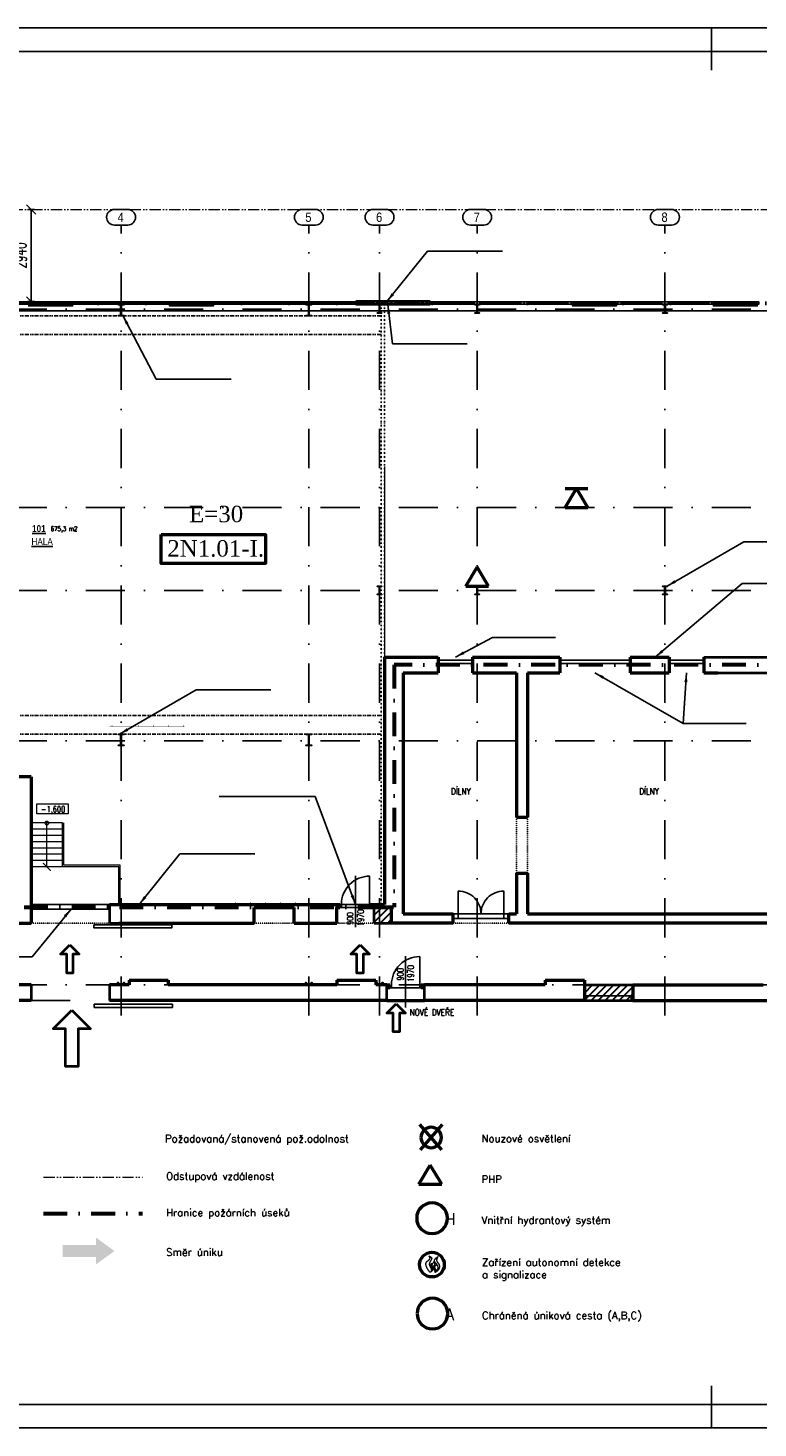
# Model space of a CAD drawing. Header units: millimetres. Extents: x 2886542 to 7567581, y -792623 to 134766.
# Tile 91 of 256: x 3777024 to 3800354, y -219095 to -174346. Entities that reach past the tile are written whole.
import ezdxf

# ---------------------------------------------------------------- set-up
doc = ezdxf.new("R2010")
doc.units = ezdxf.units.MM
for name, pattern in [('ACAD_ISO04W100', [30, 24, -3, 0, -3]), ('ACAD_ISO12W100', [21, 12, -3, 0, -3, 0, -3]), ('DASHDOT', [1, 0.5, -0.25, 0, -0.25]), ('DASHDOTX2', [50.8, 25.4, -12.7, 0, -12.7]), ('DIVIDE', [1.25, 0.5, -0.25, 0, -0.25, 0, -0.25]), ('TEČKOVANÁ', [0.25, 0, -0.25])]:
    doc.linetypes.add(name, pattern=pattern)
for name, color, linetype in [('IN_BP_BOURACI PRACE', 40, 'Continuous'), ('IN_C_CERCHOVANA', 7, 'DIVIDE'), ('IN_C_OSA', 6, 'DASHDOT'), ('IN_LEGENDA_M', 3, 'Continuous'), ('IN_NS_CERCHOVAMA', 20, 'DIVIDE'), ('IN_NS_TENKA', 20, 'Continuous'), ('IN_NS_VYPLNE OTVORU', 16, 'Continuous'), ('IN_TEXT', 7, 'Continuous'), ('IN_VYPLNE OTVORU', 151, 'Continuous'), ('požárničina', 10, 'Continuous')]:
    doc.layers.add(name, color=color, linetype=linetype)
for name, color, linetype, lineweight in [('IN_C_TLUSTA', 5, 'Continuous', 50), ('IN_NS_TLUSTA', 1, 'Continuous', 40), ('IN_SLOUPY', 134, 'Continuous', 30), ('IN_SRAFY', 8, 'Continuous', 9), ('STÁVAJÍCÍ OBJEKTY', 253, 'Continuous', 9), ('Text obecně', 7, 'Continuous', 25)]:
    doc.layers.add(name, color=color, linetype=linetype, lineweight=lineweight)
doc.layers.add('IN_HELP', color=6, linetype='Continuous', plot=False)
doc.styles.add('ARIAL', font='arial.ttf')
doc.styles.add('DVERE', font='SIMPLEX.shx', dxfattribs={"width": 0.65})
doc.styles.add('KOTY', font='SIMPLEX.SHX', dxfattribs={"width": 0.7})
doc.styles.add('ROMAND', font='romand.shx', dxfattribs={"width": 0.85})
doc.styles.add('ROMANT', font='romant')
doc.styles.get("Standard").update_dxf_attribs({"font": 'arial.ttf'})
doc.dimstyles.new('1_75', dxfattribs={"dimscale": 75, "dimtxt": 2.5, "dimasz": 2, "dimexe": 0.7, "dimexo": 0.625, "dimgap": 1, "dimtad": 1, "dimdec": 0, "dimrnd": 1, "dimtxsty": 'DVERE', "dimblk": 'OBLIQUE', "dimcen": 1.5, "dimclrd": 256, "dimclre": 256, "dimclrt": 4, "dimadec": 0, "dimazin": 0, "dimtm": 1e-09, "dimtfac": 1, "dimtdec": 0, "dimtix": 1, "dimtmove": 2, "dimatfit": 3, "dimldrblk": 'OBLIQUE', "dimfxl": 0, "dimarcsym": 0})
doc.dimstyles.new('IN_100', dxfattribs={"dimtxt": 200, "dimasz": 80, "dimexe": 40, "dimexo": 250, "dimgap": 150, "dimtad": 1, "dimdec": 4, "dimrnd": 5, "dimdsep": 46, "dimlunit": 6, "dimtxsty": 'KOTY', "dimblk": 'ARCHTICK', "dimcen": 40, "dimclrd": 256, "dimclrt": 7, "dimadec": 0, "dimazin": 0, "dimtfac": 1, "dimtdec": 4, "dimtmove": 1, "dimatfit": 3, "dimldrblk": 'ARCHTICK', "dimfxl": 0, "dimtolj": 1, "dimtzin": 0, "dimlwd": -1, "dimlwe": -1, "dimarcsym": 0})
doc.dimstyles.new('úhlová', dxfattribs={"dimscale": 0.2, "dimtxt": 2.5, "dimasz": 1.5, "dimexe": 0, "dimexo": 3, "dimgap": 1, "dimtad": 1, "dimdec": 0, "dimzin": 0, "dimdsep": 46, "dimtxsty": 'ROMANT', "dimcen": 5, "dimclrd": 256, "dimclre": 256, "dimclrt": 7, "dimadec": 1, "dimazin": 0, "dimtfac": 1, "dimtdec": 0, "dimtix": 1, "dimtmove": 2, "dimatfit": 3, "dimfxl": 0, "dimtvp": 2, "dimtolj": 1, "dimtzin": 0, "dimarcsym": 0})
pattern_1 = [(45, (3465853.07, -194689.51), (-112.2532, 112.2532), [])]

# ---------------------------------------------------------------- blocks, each defined once
blk = doc.blocks.new('_ArchTick')
at = {"color": 0, "linetype": 'ByBlock', "const_width": 0.15}
blk.add_lwpolyline([(-0.5, -0.5), (0.5, 0.5)], dxfattribs=at)
blk = doc.blocks.new('_Oblique')
at = {"color": 0, "linetype": 'ByBlock', "lineweight": -2}
blk.add_line((-0.5, -0.5), (0.5, 0.5), dxfattribs=at)
blk = doc.blocks.new('*D3082')
at = {"layer": 'Defpoints', "color": 0, "linetype": 'Continuous', "lineweight": 50}
for p in [(3777319, -180147), (3777127, -183087), (3777319, -183087)]:
    blk.add_point(p, dxfattribs=at)
at = {"layer": 'požárničina', "color": 7, "linetype": 'Continuous', "lineweight": -2}
for p, q in [((3777226, -180147), (3777022, -180147)), ((3777226, -183087), (3777022, -183087))]:
    blk.add_line(p, q, dxfattribs=at)
at = {"layer": 'požárničina', "color": 7, "lineweight": -2}
blk.add_line((3777127, -180147), (3777127, -183087), dxfattribs=at)
at = {"layer": 'požárničina', "color": 7, "linetype": 'Continuous', "lineweight": -2, "xscale": 300, "yscale": 300, "zscale": 300}
for p, rotation in [((3777127, -180147), 90), ((3777127, -183087), 270)]:
    blk.add_blockref('_Oblique', p, dxfattribs=dict(at, rotation=rotation))
at = {"layer": 'požárničina', "color": 7, "linetype": 'Continuous', "lineweight": 9, "insert": (3776789, -181617), "char_height": 375, "attachment_point": 5, "rotation": 90, "style": 'DVERE'}
blk.add_mtext('2940', dxfattribs=at)

msp = doc.modelspace()

# ---------------------------------------------------------------- hatches: boundary and pattern name
at = {"layer": 'IN_SRAFY'}
h = msp.add_hatch(dxfattribs=at)
h.set_pattern_fill('HONEY', color=250, scale=15)
h.set_pattern_definition([(0, (3465853.07, -194689.51), (71.4375, 41.2444597), [47.625, -95.25]), (120, (3465853.07, -194689.51), (-71.4375, 41.24446), [47.625, -95.25]), (60, (3465853.07, -194689.51), (2e-07, 82.4889196), [-95.25, 47.625])])
h.paths.add_polyline_path([(3789878.5, -183087.1), (3787498.5, -183087.1), (3787498.5, -183187.1), (3789878.5, -183187.1)])
at = {"layer": 'IN_SRAFY', "lineweight": 30}
h = msp.add_hatch(dxfattribs=at)
h.set_pattern_fill('ANSI31', color=250, scale=50)
h.set_pattern_definition(pattern_1)
h.paths.add_polyline_path([(3788638.5, -202457.1), (3788258.5, -202457.1), (3788258.5, -202957.1), (3788638.5, -202957.1)])
h.paths.add_polyline_path([(3788258.5, -202457.1), (3788088.5, -202457.1), (3788088.5, -202957.1), (3788258.5, -202957.1)])
h = msp.add_hatch(dxfattribs=at)
h.set_pattern_fill('ANSI31', color=250, scale=50)
h.set_pattern_definition(pattern_1)
h.paths.add_polyline_path([(3796353.5, -204927.1), (3794803.5, -204927.1), (3794803.5, -205277.1), (3796353.5, -205277.1)])
h.paths.add_polyline_path([(3796303.5, -205277.1), (3794853.5, -205277.1), (3794853.5, -205427.1), (3796303.5, -205427.1)])
h.paths.add_polyline_path([(3796353.5, -205277.1), (3796303.5, -205277.1), (3796303.5, -205427.1), (3796353.5, -205427.1)])
h.paths.add_polyline_path([(3794853.5, -205277.1), (3794803.5, -205277.1), (3794803.5, -205427.1), (3794853.5, -205427.1)])
at = {"layer": 'požárničina', "linetype": 'ACAD_ISO04W100', "lineweight": 50, "ltscale": 50, "extrusion": (0, 0, -1)}
h = msp.add_hatch(color=256, dxfattribs=at)
h.paths.add_polyline_path([(-3779201.5, -213248.3), (-3778136.6, -213248.3), (-3778136.6, -213627.9), (-3779201.5, -213627.9)])
h.paths.add_polyline_path([(-3779201.5, -213012.7), (-3779201.5, -213248.3), (-3779201.5, -213627.9), (-3779201.5, -213863.4), (-3779786, -213438.1)])

# ---------------------------------------------------------------- linework, layer by layer
at = {"color": 250, "linetype": 'TEČKOVANÁ', "lineweight": 13, "ltscale": 20}
for p, q in [((3782023.5, -196657.1), (3779623.5, -196657.1)), ((3785863.5, -202321.8), (3782963.5, -202321.8))]:
    msp.add_line(p, q, dxfattribs=at)
at = {"layer": 'IN_BP_BOURACI PRACE', "color": 250}
for p, q in [((3798618.5, -194457.1), (3801248.5, -194457.1)), ((3777123.5, -202357.1), (3779673.5, -202357.1)), ((3777123.5, -202507.1), (3779673.5, -202507)), ((3794803.5, -205277.1), (3796353.5, -205277.1)), ((3794853.5, -205277.1), (3794853.5, -205427.1)), ((3796303.5, -205277.1), (3796303.5, -205427.1)), ((3794803.5, -205427.1), (3796353.5, -205427.1))]:
    msp.add_line(p, q, dxfattribs=at)
at = {"layer": 'IN_C_CERCHOVANA', "color": 250, "ltscale": 50}
for p, q in [((3792638.5, -199572.1), (3792638.5, -201357.1)), ((3792988.5, -199572.1), (3792988.5, -201357.1)), ((3777123.5, -202957.1), (3779923.6, -202957.1)), ((3784253.5, -202957.1), (3785528.5, -202957.1)), ((3786888.5, -202957.1), (3788088.5, -202957.1)), ((3790608.5, -202957.1), (3792393.5, -202957.1))]:
    msp.add_line(p, q, dxfattribs=at)
at = {"layer": 'IN_C_OSA', "color": 250, "ltscale": 2500}
for p, q in [((3779998.5, -205913.2), (3779998.5, -180644.4)), ((3785998.5, -205913.2), (3785998.5, -180644.4)), ((3788258.5, -205913.2), (3788258.5, -180644.4)), ((3791378.5, -205913.2), (3791378.5, -180644.4)), ((3797378.5, -205913.2), (3797378.5, -180644.4)), ((3761372.6, -183337.1), (3821945.8, -183337.1)), ((3761372.6, -189672.1), (3821945.8, -189672.1)), ((3761372.6, -192322.1), (3821945.8, -192322.1)), ((3761372.6, -197127.1), (3821945.8, -197127.1)), ((3761372.6, -204927.1), (3789591.1, -204927.1)), ((3789421.6, -204927.1), (3821945.8, -204927.1)), ((3777123.5, -205427.1), (3779623.5, -205427.1))]:
    msp.add_line(p, q, dxfattribs=at)
at = {"layer": 'IN_C_OSA', "color": 250, "linetype": 'ByBlock'}
for points in [[(3779787.3, -180644.4, -1), (3779787.3, -180144.4), (3780209.8, -180144.4, -1), (3780209.8, -180644.4)], [(3785787.3, -180644.4, -1), (3785787.3, -180144.4), (3786209.8, -180144.4, -1), (3786209.8, -180644.4)], [(3788047.3, -180644.4, -1), (3788047.3, -180144.4), (3788469.8, -180144.4, -1), (3788469.8, -180644.4)], [(3791167.3, -180644.4, -1), (3791167.3, -180144.4), (3791589.8, -180144.4, -1), (3791589.8, -180644.4)], [(3797167.3, -180644.4, -1), (3797167.3, -180144.4), (3797589.8, -180144.4, -1), (3797589.8, -180644.4)]]:
    msp.add_lwpolyline(points, format="xyb", close=True, dxfattribs=at)
at = {"layer": 'IN_C_TLUSTA', "color": 250}
for p, q in [((3788413.5, -194457.1), (3788413.5, -202357.1)), ((3788413.5, -194457.1), (3790133.5, -194457.1)), ((3790133.5, -194457.1), (3790133.5, -194957.1)), ((3791233.5, -194457.1), (3791233.5, -194957.1)), ((3791233.5, -194457.1), (3794018.5, -194457.1)), ((3794018.5, -194457.1), (3794018.5, -194957.1)), ((3796268.5, -194457.1), (3796268.5, -194957.1)), ((3796268.5, -194457.1), (3797518.5, -194457.1)), ((3797518.5, -194457.1), (3797518.5, -194957.1)), ((3798618.5, -194457.1), (3798618.5, -194957.1)), ((3789013.5, -194957.1), (3789013.5, -202657.1)), ((3789013.5, -194957.1), (3790133.5, -194957.1)), ((3791233.5, -194957.1), (3792638.5, -194957.1)), ((3792638.5, -194957.1), (3792638.5, -199572.1)), ((3792988.5, -194957.1), (3794018.5, -194957.1)), ((3792988.5, -194957.1), (3792988.5, -199572.1)), ((3796268.5, -194957.1), (3797518.5, -194957.1)), ((3798618.5, -194957.1), (3799068.5, -194957.1)), ((3777123.5, -198277.1), (3771863.5, -198277.1)), ((3777123.5, -198277.1), (3777123.5, -202957.1)), ((3792638.5, -199572.1), (3792988.5, -199572.1)), ((3792638.5, -201357.1), (3792638.5, -202657.1)), ((3792638.5, -201357.1), (3792988.5, -201357.1)), ((3792988.5, -201357.1), (3792988.5, -202657.1)), ((3779623.5, -202357.1), (3786988.5, -202357.1)), ((3784253.5, -202957.1), (3784253.5, -202457.1)), ((3784253.5, -202457.1), (3785528.5, -202457.1)), ((3785528.5, -202957.1), (3785528.5, -202457.1)), ((3786888.5, -202957.1), (3786888.5, -202457.1)), ((3786888.5, -202457.1), (3786988.5, -202457.1)), ((3787938.5, -202357.1), (3788413.5, -202357.1)), ((3788088.5, -202457.1), (3788638.5, -202457.1)), ((3788638.5, -202957.1), (3788638.5, -202457.1)), ((3789013.5, -202657.1), (3790608.5, -202657.1)), ((3790608.5, -202957.1), (3790608.5, -202657.1)), ((3792393.5, -202957.1), (3792393.5, -202657.1)), ((3792393.5, -202657.1), (3792638.5, -202657.1)), ((3792988.5, -202657.1), (3801548.5, -202657.1)), ((3776673.5, -202957.1), (3777123.5, -202957.1)), ((3779923.5, -202957.1), (3784253.5, -202957.1)), ((3785528.5, -202957.1), (3786888.5, -202957.1)), ((3790608.5, -202957.1), (3788638.5, -202957.1)), ((3807013.5, -202957.1), (3792393.5, -202957.1)), ((3777123.5, -204927.1), (3774853.5, -204927.1)), ((3780253.5, -204927.1), (3779623.5, -204927.1)), ((3780253.5, -204777.1), (3781503.5, -204777.1)), ((3780253.5, -204777.1), (3780253.5, -204927.1)), ((3781503.5, -204777.1), (3781503.5, -204927.1)), ((3786891.1, -204927.1), (3781503.5, -204927.1)), ((3786891.1, -204777.1), (3788141.1, -204777.1)), ((3786891.1, -204777.1), (3786891.1, -204927.1)), ((3788141.1, -204777.1), (3788141.1, -204927.1)), ((3788491.1, -204927.1), (3788141.1, -204927.1)), ((3788491.1, -204927.1), (3788591.1, -204927.1)), ((3789591.1, -204927.1), (3789691.1, -204927.1)), ((3793553.5, -204927.1), (3789691.1, -204927.1)), ((3793553.5, -204777.1), (3794803.5, -204777.1)), ((3793553.5, -204777.1), (3793553.5, -204927.1)), ((3794803.5, -204777.1), (3794803.5, -204927.1)), ((3794803.5, -204927.1), (3794803.5, -205427.1)), ((3796353.5, -204927.1), (3796353.5, -205427.1)), ((3796353.5, -204927.1), (3800523.5, -204927.1)), ((3777123.5, -205427.1), (3761763.5, -205427.1)), ((3788491.1, -205427.1), (3779623.5, -205427.1)), ((3788491.1, -205427.1), (3789691.1, -205427.1)), ((3794803.5, -205427.1), (3789691.1, -205427.1)), ((3796353.5, -205427.1), (3826109.9, -205427.1))]:
    msp.add_line(p, q, dxfattribs=at)
at = {"layer": 'IN_NS_CERCHOVAMA', "color": 250, "ltscale": 100}
for p, q in [((3788313.5, -202357.1), (3788313.5, -183187.1)), ((3788413.5, -202357.1), (3788413.5, -183187.1))]:
    msp.add_line(p, q, dxfattribs=at)
at = {"layer": 'IN_NS_CERCHOVAMA', "color": 250, "ltscale": 250}
for p, q in [((3761913.5, -183547.1), (3788313.5, -183547.1)), ((3761913.5, -184147.1), (3788313.5, -184147.1)), ((3761913.5, -196317.1), (3788313.5, -196317.1)), ((3761913.5, -196917.1), (3788313.5, -196917.1))]:
    msp.add_line(p, q, dxfattribs=at)
at = {"layer": 'IN_NS_TENKA', "color": 250}
msp.add_line((3803463.5, -183387.1), (3762063.5, -183387.1), dxfattribs=at)
at = {"layer": 'IN_NS_TLUSTA', "color": 250}
for p, q in [((3789878.5, -183087.1), (3787498.5, -183087.1)), ((3787498.5, -183087.1), (3787498.5, -183187.1)), ((3789878.5, -183187.1), (3787498.5, -183187.1)), ((3789878.5, -183087.1), (3789878.5, -183187.1)), ((3798618.5, -194457.1), (3801248.5, -194457.1)), ((3799068.5, -194957.1), (3801248.5, -194957.1)), ((3779623.5, -202357.1), (3779623.5, -202957.1)), ((3786888.5, -202957.1), (3786888.5, -202357.1)), ((3786888.5, -202357.1), (3786988.5, -202357.1)), ((3786888.5, -202457.1), (3786988.5, -202457.1)), ((3786988.5, -202457.1), (3786988.5, -202357.1)), ((3787988.5, -202357.1), (3788088.5, -202357.1)), ((3787988.5, -202457.1), (3787988.5, -202357.1)), ((3787988.5, -202457.1), (3788088.5, -202457.1)), ((3788088.5, -202957.1), (3788088.5, -202357.1)), ((3779623.5, -202957.1), (3779923.5, -202957.1)), ((3788088.5, -202957.1), (3788638.5, -202957.1)), ((3777123.5, -204927.1), (3777123.5, -205427.1)), ((3779623.5, -204927.1), (3779623.5, -205427.1)), ((3788491.1, -205427.1), (3788491.1, -204927.1)), ((3788491.1, -204927.1), (3788591.1, -204927.1)), ((3788591.1, -205027.1), (3788591.1, -204927.1)), ((3789591.1, -204927.1), (3789691.1, -204927.1)), ((3789591.1, -205027.1), (3789591.1, -204927.1)), ((3789691.1, -205427.1), (3789691.1, -204927.1)), ((3794803.5, -204927.1), (3796353.5, -204927.1)), ((3788491.1, -205027.1), (3788591.1, -205027.1)), ((3789591.1, -205027.1), (3789691.1, -205027.1)), ((3794803.5, -205427.1), (3796353.5, -205427.1))]:
    msp.add_line(p, q, dxfattribs=at)
for points in [[(3778359.6, -203654.6), (3778659.6, -203953.6), (3778459.6, -203953.6), (3778459.6, -204553.6), (3778259.6, -204553.6), (3778259.6, -203953.6), (3778059.6, -203953.6)], [(3787636.2, -203654.6), (3787936.2, -203953.6), (3787736.2, -203953.6), (3787736.2, -204553.6), (3787536.2, -204553.6), (3787536.2, -203953.6), (3787336.2, -203953.6)], [(3778423.5, -205741.3), (3779023.5, -206339.3), (3778623.5, -206339.3), (3778623.5, -207539.3), (3778223.5, -207539.3), (3778223.5, -206339.3), (3777823.5, -206339.3)], [(3788791.3, -205537.2), (3789091.3, -205836.2), (3788891.3, -205836.2), (3788891.3, -206436.2), (3788691.3, -206436.2), (3788691.3, -205836.2), (3788491.3, -205836.2)]]:
    msp.add_lwpolyline(points, close=True, dxfattribs=at)
at = {"layer": 'IN_NS_VYPLNE OTVORU', "color": 250}
for p, q in [((3778398.5, -183097.1), (3777048.5, -183097.1)), ((3778398.5, -183127.1), (3777098.5, -183127.1)), ((3778398.5, -183147.1), (3777098.5, -183147.1)), ((3778348.5, -183147.1), (3777098.5, -183147.1)), ((3778398.5, -183177.1), (3777098.5, -183177.1)), ((3778348.5, -183177.1), (3777148.5, -183177.1)), ((3778348.5, -183197.1), (3777148.5, -183197.1)), ((3778348.5, -183227.1), (3777148.5, -183227.1)), ((3779898.5, -183097.1), (3778548.5, -183097.1)), ((3779898.5, -183127.1), (3778598.5, -183127.1)), ((3779898.5, -183147.1), (3778598.5, -183147.1)), ((3779898.5, -183177.1), (3778598.5, -183177.1)), ((3781398.5, -183097.1), (3780048.5, -183097.1)), ((3781398.5, -183127.1), (3780098.5, -183127.1)), ((3781398.5, -183147.1), (3780098.5, -183147.1)), ((3781398.5, -183177.1), (3780098.5, -183177.1)), ((3782898.5, -183097.1), (3781548.5, -183097.1)), ((3782898.5, -183127.1), (3781598.5, -183127.1)), ((3782898.5, -183147.1), (3781598.5, -183147.1)), ((3782898.5, -183177.1), (3781598.5, -183177.1)), ((3782848.5, -183147.1), (3781648.5, -183147.1)), ((3782848.5, -183177.1), (3781648.5, -183177.1)), ((3782848.5, -183197.1), (3781648.5, -183197.1)), ((3782848.5, -183227.1), (3781648.5, -183227.1)), ((3784398.5, -183097.1), (3783048.5, -183097.1)), ((3784398.5, -183127.1), (3783098.5, -183127.1)), ((3784398.5, -183147.1), (3783098.5, -183147.1)), ((3784398.5, -183177.1), (3783098.5, -183177.1)), ((3785898.5, -183097.1), (3784548.5, -183097.1)), ((3785898.5, -183127.1), (3784598.5, -183127.1)), ((3785898.5, -183147.1), (3784598.5, -183147.1)), ((3785898.5, -183177.1), (3784598.5, -183177.1)), ((3787398.5, -183097.1), (3786048.5, -183097.1)), ((3787398.5, -183127.1), (3786098.5, -183127.1)), ((3787398.5, -183147.1), (3786098.5, -183147.1)), ((3787398.5, -183177.1), (3786098.5, -183177.1)), ((3791278.5, -183097.1), (3789928.5, -183097.1)), ((3791278.5, -183127.1), (3789978.5, -183127.1)), ((3791278.5, -183147.1), (3789978.5, -183147.1)), ((3791278.5, -183177.1), (3789978.5, -183177.1)), ((3792778.5, -183097.1), (3791428.5, -183097.1)), ((3792778.5, -183127.1), (3791478.5, -183127.1)), ((3792778.5, -183147.1), (3791478.5, -183147.1)), ((3792778.5, -183177.1), (3791478.5, -183177.1)), ((3794278.5, -183097.1), (3792928.5, -183097.1)), ((3794278.5, -183127.1), (3792978.5, -183127.1)), ((3794278.5, -183147.1), (3792978.5, -183147.1)), ((3794278.5, -183177.1), (3792978.5, -183177.1)), ((3795778.5, -183097.1), (3794428.5, -183097.1)), ((3795778.5, -183127.1), (3794478.5, -183127.1)), ((3795778.5, -183147.1), (3794478.5, -183147.1)), ((3795778.5, -183177.1), (3794478.5, -183177.1)), ((3795728.5, -183147.1), (3794528.5, -183147.1)), ((3795728.5, -183177.1), (3794528.5, -183177.1)), ((3795728.5, -183197.1), (3794528.5, -183197.1)), ((3795728.5, -183227.1), (3794528.5, -183227.1)), ((3797278.5, -183097.1), (3795928.5, -183097.1)), ((3797278.5, -183127.1), (3795978.5, -183127.1)), ((3797278.5, -183147.1), (3795978.5, -183147.1)), ((3797278.5, -183177.1), (3795978.5, -183177.1)), ((3798778.5, -183097.1), (3797428.5, -183097.1)), ((3798778.5, -183127.1), (3797478.5, -183127.1)), ((3798778.5, -183147.1), (3797478.5, -183147.1)), ((3798778.5, -183177.1), (3797478.5, -183177.1)), ((3800278.5, -183097.1), (3798928.5, -183097.1)), ((3800278.5, -183127.1), (3798978.5, -183127.1)), ((3800278.5, -183147.1), (3798978.5, -183147.1)), ((3800278.5, -183177.1), (3798978.5, -183177.1)), ((3800228.5, -183147.1), (3799028.5, -183147.1)), ((3800228.5, -183177.1), (3799028.5, -183177.1)), ((3800228.5, -183197.1), (3799028.5, -183197.1)), ((3800228.5, -183227.1), (3799028.5, -183227.1)), ((3786988.5, -202357.1), (3787938.5, -202357.1)), ((3786988.5, -202457.1), (3787988.5, -202457.1)), ((3787038.5, -202457.1), (3787038.5, -202357.1)), ((3787938.5, -202457.1), (3787938.5, -202357.1)), ((3787938.5, -202457.1), (3787988.5, -202457.1)), ((3788591.1, -204927.1), (3788591.1, -204927.1)), ((3788641.1, -205027.1), (3788641.1, -204927.1)), ((3789541.1, -205027.1), (3789541.1, -204927.1)), ((3789591.1, -204927.1), (3789591.1, -204927.1)), ((3788591.1, -205027.1), (3789591.1, -205027.1))]:
    msp.add_line(p, q, dxfattribs=at)
for points in [[(3777098.5, -183097.1), (3776998.5, -183097.1), (3776998.5, -183177.1), (3777098.5, -183177.1)], [(3777148.5, -183147.1), (3777048.5, -183147.1), (3777048.5, -183227.1), (3777148.5, -183227.1)], [(3778348.5, -183147.1), (3778448.5, -183147.1), (3778448.5, -183227.1), (3778348.5, -183227.1)], [(3778398.5, -183097.1), (3778498.5, -183097.1), (3778498.5, -183177.1), (3778398.5, -183177.1)], [(3778598.5, -183097.1), (3778498.5, -183097.1), (3778498.5, -183177.1), (3778598.5, -183177.1)], [(3779898.5, -183097.1), (3779998.5, -183097.1), (3779998.5, -183177.1), (3779898.5, -183177.1)], [(3780098.5, -183097.1), (3779998.5, -183097.1), (3779998.5, -183177.1), (3780098.5, -183177.1)], [(3781398.5, -183097.1), (3781498.5, -183097.1), (3781498.5, -183177.1), (3781398.5, -183177.1)], [(3781598.5, -183097.1), (3781498.5, -183097.1), (3781498.5, -183177.1), (3781598.5, -183177.1)], [(3781648.5, -183147.1), (3781548.5, -183147.1), (3781548.5, -183227.1), (3781648.5, -183227.1)], [(3782848.5, -183147.1), (3782948.5, -183147.1), (3782948.5, -183227.1), (3782848.5, -183227.1)], [(3782898.5, -183097.1), (3782998.5, -183097.1), (3782998.5, -183177.1), (3782898.5, -183177.1)], [(3783098.5, -183097.1), (3782998.5, -183097.1), (3782998.5, -183177.1), (3783098.5, -183177.1)], [(3784398.5, -183097.1), (3784498.5, -183097.1), (3784498.5, -183177.1), (3784398.5, -183177.1)], [(3784598.5, -183097.1), (3784498.5, -183097.1), (3784498.5, -183177.1), (3784598.5, -183177.1)], [(3785898.5, -183097.1), (3785998.5, -183097.1), (3785998.5, -183177.1), (3785898.5, -183177.1)], [(3786098.5, -183097.1), (3785998.5, -183097.1), (3785998.5, -183177.1), (3786098.5, -183177.1)], [(3787398.5, -183097.1), (3787498.5, -183097.1), (3787498.5, -183177.1), (3787398.5, -183177.1)], [(3789978.5, -183097.1), (3789878.5, -183097.1), (3789878.5, -183177.1), (3789978.5, -183177.1)], [(3791278.5, -183097.1), (3791378.5, -183097.1), (3791378.5, -183177.1), (3791278.5, -183177.1)], [(3791478.5, -183097.1), (3791378.5, -183097.1), (3791378.5, -183177.1), (3791478.5, -183177.1)], [(3792778.5, -183097.1), (3792878.5, -183097.1), (3792878.5, -183177.1), (3792778.5, -183177.1)], [(3792978.5, -183097.1), (3792878.5, -183097.1), (3792878.5, -183177.1), (3792978.5, -183177.1)], [(3794278.5, -183097.1), (3794378.5, -183097.1), (3794378.5, -183177.1), (3794278.5, -183177.1)], [(3794478.5, -183097.1), (3794378.5, -183097.1), (3794378.5, -183177.1), (3794478.5, -183177.1)], [(3794528.5, -183147.1), (3794428.5, -183147.1), (3794428.5, -183227.1), (3794528.5, -183227.1)], [(3795728.5, -183147.1), (3795828.5, -183147.1), (3795828.5, -183227.1), (3795728.5, -183227.1)], [(3795778.5, -183097.1), (3795878.5, -183097.1), (3795878.5, -183177.1), (3795778.5, -183177.1)], [(3795978.5, -183097.1), (3795878.5, -183097.1), (3795878.5, -183177.1), (3795978.5, -183177.1)], [(3797278.5, -183097.1), (3797378.5, -183097.1), (3797378.5, -183177.1), (3797278.5, -183177.1)], [(3797478.5, -183097.1), (3797378.5, -183097.1), (3797378.5, -183177.1), (3797478.5, -183177.1)], [(3798778.5, -183097.1), (3798878.5, -183097.1), (3798878.5, -183177.1), (3798778.5, -183177.1)], [(3798978.5, -183097.1), (3798878.5, -183097.1), (3798878.5, -183177.1), (3798978.5, -183177.1)], [(3799028.5, -183147.1), (3798928.5, -183147.1), (3798928.5, -183227.1), (3799028.5, -183227.1)], [(3800228.5, -183147.1), (3800328.5, -183147.1), (3800328.5, -183227.1), (3800228.5, -183227.1)], [(3800278.5, -183097.1), (3800378.5, -183097.1), (3800378.5, -183177.1), (3800278.5, -183177.1)], [(3779123.5, -203007.1), (3781623.5, -203007.1), (3781623.5, -203107.1), (3779123.5, -203107.1)], [(3779139.8, -205549.7), (3781639.8, -205549.7), (3781639.8, -205649.7), (3779139.8, -205649.7)]]:
    msp.add_lwpolyline(points, close=True, dxfattribs=at)
for points in [[(3787938.5, -202357.1), (3787938.5, -201457.1, 0.4142136), (3787038.5, -202357.1)], [(3789541.1, -204927.1), (3789541.1, -204027.1, 0.4142136), (3788641.1, -204927.1)]]:
    msp.add_lwpolyline(points, format="xyb", dxfattribs=at)
at = {"layer": 'IN_SLOUPY', "color": 250}
for points in [[(3779994.5, -183516.4), (3779994.5, -183217.8, 0.4142136), (3779976.5, -183199.8), (3779913.5, -183199.8), (3779913.5, -183187.1), (3780083.5, -183187.1), (3780083.5, -183199.8), (3780020.5, -183199.8, 0.4142136), (3780002.5, -183217.8), (3780002.5, -183516.4, 0.4142136), (3780020.5, -183534.4), (3780083.5, -183534.4), (3780083.5, -183547.1), (3779913.5, -183547.1), (3779913.5, -183534.4), (3779976.5, -183534.4, 0.4142136), (3779994.5, -183516.4)], [(3785994.5, -183516.4), (3785994.5, -183217.8, 0.4142136), (3785976.5, -183199.8), (3785913.5, -183199.8), (3785913.5, -183187.1), (3786083.5, -183187.1), (3786083.5, -183199.8), (3786020.5, -183199.8, 0.4142136), (3786002.5, -183217.8), (3786002.5, -183516.4, 0.4142136), (3786020.5, -183534.4), (3786083.5, -183534.4), (3786083.5, -183547.1), (3785913.5, -183547.1), (3785913.5, -183534.4), (3785976.5, -183534.4, 0.4142136), (3785994.5, -183516.4)], [(3788255.2, -183431.9), (3788255.2, -183212.3, 0.4142136), (3788240.2, -183197.3), (3788191, -183197.3), (3788191, -183187.1), (3788326, -183187.1), (3788326, -183197.3), (3788276.8, -183197.3, 0.4142136), (3788261.8, -183212.3), (3788261.8, -183431.9, 0.4142136), (3788276.8, -183446.9), (3788326, -183446.9), (3788326, -183457.1), (3788191, -183457.1), (3788191, -183446.9), (3788240.2, -183446.9, 0.4142136)], [(3791375.2, -183431.9), (3791375.2, -183212.3, 0.4142136), (3791360.2, -183197.3), (3791311, -183197.3), (3791311, -183187.1), (3791446, -183187.1), (3791446, -183197.3), (3791396.8, -183197.3, 0.4142136), (3791381.8, -183212.3), (3791381.8, -183431.9, 0.4142136), (3791396.8, -183446.9), (3791446, -183446.9), (3791446, -183457.1), (3791311, -183457.1), (3791311, -183446.9), (3791360.2, -183446.9, 0.4142136)], [(3797375.2, -183431.9), (3797375.2, -183212.3, 0.4142136), (3797360.2, -183197.3), (3797311, -183197.3), (3797311, -183187.1), (3797446, -183187.1), (3797446, -183197.3), (3797396.8, -183197.3, 0.4142136), (3797381.8, -183212.3), (3797381.8, -183431.9, 0.4142136), (3797396.8, -183446.9), (3797446, -183446.9), (3797446, -183457.1), (3797311, -183457.1), (3797311, -183446.9), (3797360.2, -183446.9, 0.4142136)], [(3788255.2, -192431.9), (3788255.2, -192212.3, 0.4142136), (3788240.2, -192197.3), (3788191, -192197.3), (3788191, -192187.1), (3788326, -192187.1), (3788326, -192197.3), (3788276.8, -192197.3, 0.4142136), (3788261.8, -192212.3), (3788261.8, -192431.9, 0.4142136), (3788276.8, -192446.9), (3788326, -192446.9), (3788326, -192457.1), (3788191, -192457.1), (3788191, -192446.9), (3788240.2, -192446.9, 0.4142136)], [(3791375.2, -192431.9), (3791375.2, -192212.3, 0.4142136), (3791360.2, -192197.3), (3791311, -192197.3), (3791311, -192187.1), (3791446, -192187.1), (3791446, -192197.3), (3791396.8, -192197.3, 0.4142136), (3791381.8, -192212.3), (3791381.8, -192431.9, 0.4142136), (3791396.8, -192446.9), (3791446, -192446.9), (3791446, -192457.1), (3791311, -192457.1), (3791311, -192446.9), (3791360.2, -192446.9, 0.4142136)], [(3797375.2, -192431.9), (3797375.2, -192212.3, 0.4142136), (3797360.2, -192197.3), (3797311, -192197.3), (3797311, -192187.1), (3797446, -192187.1), (3797446, -192197.3), (3797396.8, -192197.3, 0.4142136), (3797381.8, -192212.3), (3797381.8, -192431.9, 0.4142136), (3797396.8, -192446.9), (3797446, -192446.9), (3797446, -192457.1), (3797311, -192457.1), (3797311, -192446.9), (3797360.2, -192446.9, 0.4142136)], [(3779994.5, -197246.4), (3779994.5, -196947.8, 0.4142136), (3779976.5, -196929.8), (3779913.5, -196929.8), (3779913.5, -196917.1), (3780083.5, -196917.1), (3780083.5, -196929.8), (3780020.5, -196929.8, 0.4142136), (3780002.5, -196947.8), (3780002.5, -197246.4, 0.4142136), (3780020.5, -197264.4), (3780083.5, -197264.4), (3780083.5, -197277.1), (3779913.5, -197277.1), (3779913.5, -197264.4), (3779976.5, -197264.4, 0.4142136), (3779994.5, -197246.4)], [(3785994.5, -197246.4), (3785994.5, -196947.8, 0.4142136), (3785976.5, -196929.8), (3785913.5, -196929.8), (3785913.5, -196917.1), (3786083.5, -196917.1), (3786083.5, -196929.8), (3786020.5, -196929.8, 0.4142136), (3786002.5, -196947.8), (3786002.5, -197246.4, 0.4142136), (3786020.5, -197264.4), (3786083.5, -197264.4), (3786083.5, -197277.1), (3785913.5, -197277.1), (3785913.5, -197264.4), (3785976.5, -197264.4, 0.4142136), (3785994.5, -197246.4)], [(3779917.2, -204917.7), (3779921.6, -204918.6), (3780075.6, -204918.6), (3780080, -204917.7, 0.1989124), (3780086.2, -204911.5), (3780087.1, -204907.1), (3780087.1, -204858.1), (3780087.5, -204855.8), (3780088.8, -204853.8), (3780090.8, -204852.5), (3780093.1, -204852.1), (3780098.6, -204852.1), (3780098.6, -204927.1), (3779898.6, -204927.1), (3779898.6, -204852.1), (3779904.1, -204852.1), (3779906.3, -204852.5), (3779908.3, -204853.8), (3779909.6, -204855.8), (3779910.1, -204858.1), (3779910.1, -204907.1), (3779910.9, -204911.5, 0.1989124)], [(3785917.2, -204917.7), (3785921.6, -204918.6), (3786075.6, -204918.6), (3786080, -204917.7, 0.1989124), (3786086.2, -204911.5), (3786087.1, -204907.1), (3786087.1, -204858.1), (3786087.5, -204855.8), (3786088.8, -204853.8), (3786090.8, -204852.5), (3786093.1, -204852.1), (3786098.6, -204852.1), (3786098.6, -204927.1), (3785898.6, -204927.1), (3785898.6, -204852.1), (3785904.1, -204852.1), (3785906.3, -204852.5), (3785908.3, -204853.8), (3785909.6, -204855.8), (3785910.1, -204858.1), (3785910.1, -204907.1), (3785910.9, -204911.5, 0.1989124)], [(3788177.2, -204917.7), (3788181.6, -204918.6), (3788335.6, -204918.6), (3788340, -204917.7, 0.1989124), (3788346.2, -204911.5), (3788347.1, -204907.1), (3788347.1, -204858.1), (3788347.5, -204855.8), (3788348.8, -204853.8), (3788350.8, -204852.5), (3788353.1, -204852.1), (3788358.6, -204852.1), (3788358.6, -204927.1), (3788158.6, -204927.1), (3788158.6, -204852.1), (3788164.1, -204852.1), (3788166.3, -204852.5), (3788168.3, -204853.8), (3788169.6, -204855.8), (3788170.1, -204858.1), (3788170.1, -204907.1), (3788170.9, -204911.5, 0.1989124)]]:
    msp.add_lwpolyline(points, format="xyb", close=True, dxfattribs=at)
at = {"layer": 'IN_TEXT', "color": 250, "linetype": 'ByBlock'}
for p, q in [((3787488.5, -203089.5), (3787488.5, -201448.8)), ((3789091.1, -205659.5), (3789091.1, -204018.8))]:
    msp.add_line(p, q, dxfattribs=at)
at = {"layer": 'IN_VYPLNE OTVORU', "color": 250}
for p, q in [((3790133.5, -194557.1), (3791233.5, -194557.1)), ((3790133.5, -194657.1), (3791233.5, -194657.1)), ((3794018.5, -194557.1), (3796268.5, -194557.1)), ((3794018.5, -194657.1), (3796268.5, -194657.1)), ((3797518.5, -194557.1), (3798618.5, -194557.1)), ((3797518.5, -194657.1), (3798618.5, -194657.1)), ((3790608.5, -202657.1), (3792393.5, -202657.1)), ((3790776, -202807.1), (3790776, -202657.1)), ((3792226, -202807.1), (3792226, -202657.1)), ((3790608.5, -202807.1), (3792393.5, -202807.1))]:
    msp.add_line(p, q, dxfattribs=at)
for points in [[(3790776, -202657.1), (3790776, -201932.1, -0.4142136), (3791501, -202657.1)], [(3792226, -202657.1), (3792226, -201932.1, 0.4142136), (3791501, -202657.1)]]:
    msp.add_lwpolyline(points, format="xyb", dxfattribs=at)
at = {"layer": 'požárničina', "linetype": 'ACAD_ISO12W100', "lineweight": 0, "ltscale": 30}
msp.add_line((3761998.5, -180147.1), (3820303.6, -180147.1), dxfattribs=at)
at = {"layer": 'požárničina', "linetype": 'DASHDOTX2', "lineweight": 60, "ltscale": 30}
for p, q in [((3821564.4, -183136.9), (3761816.7, -183136.9)), ((3813682.4, -194699.4), (3788730.7, -194699.4)), ((3788730.7, -194699.4), (3788730.7, -202445.9)), ((3776895.7, -202445.9), (3787938.5, -202445.9)), ((3787938.5, -202445.9), (3788730.7, -202445.9))]:
    msp.add_line(p, q, dxfattribs=at)
at = {"layer": 'požárničina', "linetype": 'ACAD_ISO04W100', "lineweight": 50, "ltscale": 50, "extrusion": (0, 0, -1)}
for p, q in [((3794187.6, -189672.1), (3794552.8, -189065.2)), ((3794187.6, -189065.2), (3794918, -189065.2)), ((3794918, -189672.1), (3794552.8, -189065.2)), ((3794187.6, -189672.1), (3794918, -189672.1)), ((3791013.4, -192187.1), (3791378.5, -191580.2)), ((3791743.7, -192187.1), (3791378.5, -191580.2)), ((3791013.4, -192187.1), (3791743.7, -192187.1)), ((3790247.8, -210202), (3789549.1, -209392.5)), ((3789570.2, -210202), (3790268.9, -209392.5)), ((3789516, -211300.7), (3789881.2, -210693.9)), ((3790246.4, -211300.7), (3789881.2, -210693.9)), ((3789516, -211300.7), (3790246.4, -211300.7))]:
    msp.add_line(p, q, dxfattribs=at)
at = {"layer": 'požárničina', "linetype": 'ACAD_ISO12W100', "lineweight": 0, "ltscale": 30, "extrusion": (0, 0, -1)}
msp.add_line((3777518.2, -211074.5, 5485), (3780681, -211074.5, 5485), dxfattribs=at)
at = {"layer": 'požárničina', "linetype": 'DASHDOTX2', "lineweight": 60, "ltscale": 30, "extrusion": (0, 0, -1)}
msp.add_line((3777518.2, -212239.9, 5485), (3780681, -212239.9, 5485), dxfattribs=at)
at = {"layer": 'požárničina', "color": 1, "linetype": 'Continuous', "lineweight": 50}
msp.add_lwpolyline([(3781277.9, -190534.6), (3784613.9, -190534.6), (3784613.7, -191465.3), (3781277.9, -191465.3)], close=True, dxfattribs=at)
at = {"layer": 'požárničina', "lineweight": 50, "ltscale": 50, "extrusion": (0, 0, -1)}
for centre, radius in [((-3789909, -209809.5), 328), ((-3789937.1, -212390.2), 492), ((-3789949.9, -215437.3, -8127.5), 492)]:
    msp.add_circle(centre, radius, dxfattribs=at)
at = {"layer": 'požárničina', "lineweight": 50, "ltscale": 50}
msp.add_circle((3789932.8, -213872.8, 9498.8), 395.4, dxfattribs=at)
at = {"layer": 'požárničina', "linetype": 'ACAD_ISO04W100', "lineweight": 9, "ltscale": 50}
for points in [[(3789860.7, -214115, 9498.8), (3789780.4, -213983.4, 9498.8), (3789756.2, -213795.9, 9498.8), (3789872.8, -213662.8, 9498.8), (3789836.4, -213596.2, 9498.8)], [(3789836.4, -213596.2, 9498.8), (3789922.7, -213655.2, 9498.8), (3789871.3, -213785.3, 9498.8), (3789847, -213859.4, 9498.8), (3789901.5, -213994, 9498.8), (3789898.5, -214106, 9498.8), (3789860.7, -214115, 9498.8)], [(3789913.4, -214086.1, 9498.8), (3789939.3, -213990.5, 9498.8), (3789896.2, -213882.5, 9498.8), (3789917.7, -213845.3, 9498.8), (3789939.3, -213828.2, 9498.8), (3789935.6, -213870.6, 9498.8), (3789933.4, -213913.1, 9498.8), (3789970.6, -214003.9, 9498.8), (3789904.3, -214107.3, 9498.8)], [(3790039.8, -214126.8, 9498.8), (3790012.8, -214027.8, 9498.8), (3789984.3, -213918.3, 9498.8), (3790030.8, -213871.9, 9498.8), (3789973.8, -213792.4, 9498.8), (3790017.3, -213813.4, 9498.8), (3790072.4, -213893.8, 9498.8), (3790013.9, -213938.2, 9498.8), (3790030.9, -213993.7, 9498.8), (3790046.4, -214034.4, 9498.8), (3790036.8, -214123.2, 9498.8)], [(3790037.7, -214127.1, 9498.8), (3790133.1, -213959.2, 9498.8), (3790072.6, -213844.3, 9498.8), (3790012, -213742.9, 9498.8), (3790090.7, -213643.1, 9498.8), (3790125.5, -213617.4, 9498.8)], [(3790125.5, -213617.4, 9498.8), (3790083.1, -213746, 9498.8), (3790164.9, -213885.1, 9498.8), (3790140.2, -214033.7, 9498.8), (3790037.7, -214127.1, 9498.8)]]:
    msp.add_spline(points, degree=3, dxfattribs=at)
at = {"layer": 'STÁVAJÍCÍ OBJEKTY', "color": 250}
for p, q in [((3788413.5, -188357.1), (3788413.5, -194457.1)), ((3778123.5, -199757.1), (3777123.5, -199757.1)), ((3778123.5, -199957.1), (3777123.5, -199957.1)), ((3778123.5, -201157.1), (3778123.5, -199757.1)), ((3778173.5, -201107.1), (3778173.5, -199757.1)), ((3778123.5, -200157.1), (3777123.5, -200157.1)), ((3778123.5, -200357.1), (3777123.5, -200357.1)), ((3778123.5, -200557.1), (3777123.5, -200557.1)), ((3778123.5, -200757.1), (3777123.5, -200757.1)), ((3778123.5, -200957.1), (3777123.5, -200957.1)), ((3778123.5, -201157.1), (3777123.5, -201157.1)), ((3779923.5, -201157.1), (3778123.5, -201157.1)), ((3779973.5, -201107.1), (3778173.5, -201107.1)), ((3779923.5, -202357.1), (3779923.5, -201157.1)), ((3779973.5, -202357.1), (3779973.5, -201107.1))]:
    msp.add_line(p, q, dxfattribs=at)
at = {"layer": 'STÁVAJÍCÍ OBJEKTY', "color": 250, "linetype": 'ByBlock'}
msp.add_lwpolyline([(3777301.4, -199147.9), (3778308.5, -199147.9), (3778308.5, -199459.5), (3777301.4, -199459.5)], close=True, dxfattribs=at)
at = {"layer": 'STÁVAJÍCÍ OBJEKTY', "color": 250}
msp.add_circle((3777623.5, -199757.1), 60, dxfattribs=at)
at = {"layer": 'Text obecně'}
for p, q in [((3798867.8, -174346.2), (3767368.5, -174346.2)), ((3798867.8, -174346.2), (3798867.8, -175695.4)), ((3798867.8, -174346.2), (3830367, -174346.2)), ((3767368.5, -175096.2), (3798867.8, -175096.2)), ((3798867.8, -175096.2), (3767368.5, -175096.2)), ((3798867.8, -175096.2), (3767368.5, -175096.2)), ((3767368.5, -175096.2), (3798867.8, -175096.2)), ((3798867.8, -175096.2), (3767368.5, -175096.2)), ((3798867.8, -175096.2), (3767368.5, -175096.2)), ((3767368.5, -175096.2), (3798867.8, -175096.2)), ((3798867.8, -175096.2), (3767368.5, -175096.2)), ((3798867.8, -175096.2), (3767368.5, -175096.2)), ((3798117.8, -175096.2), (3767368.5, -175096.2)), ((3767368.5, -175096.2), (3798867.8, -175096.2)), ((3798867.8, -175096.2), (3767368.5, -175096.2)), ((3798867.8, -175096.2), (3767368.5, -175096.2)), ((3768118.5, -175096.2), (3798867.8, -175096.2)), ((3798867.8, -175096.2), (3768118.5, -175096.2)), ((3798867.8, -175096.2), (3768118.5, -175096.2)), ((3829617, -175096.2), (3798867.8, -175096.2)), ((3798867.8, -175096.2), (3829617, -175096.2)), ((3798867.8, -175096.2), (3829617, -175096.2)), ((3799617.7, -175096.2), (3829617, -175096.2)), ((3798867.8, -219095.2), (3798867.8, -217746.1)), ((3767368.5, -218345.2), (3798867.8, -218345.2)), ((3798867.8, -218345.2), (3767368.5, -218345.2)), ((3798867.8, -218345.2), (3767368.5, -218345.2)), ((3767368.5, -218345.2), (3798867.8, -218345.2)), ((3798867.8, -218345.2), (3767368.5, -218345.2)), ((3798867.8, -218345.2), (3767368.5, -218345.2)), ((3767368.5, -218345.2), (3798867.8, -218345.2)), ((3798867.8, -218345.2), (3767368.5, -218345.2)), ((3798867.8, -218345.2), (3767368.5, -218345.2)), ((3798117.8, -218345.2), (3767368.5, -218345.2)), ((3767368.5, -218345.2), (3798867.8, -218345.2)), ((3798867.8, -218345.2), (3767368.5, -218345.2)), ((3798867.8, -218345.2), (3767368.5, -218345.2)), ((3767368.5, -218345.2), (3798867.8, -218345.2)), ((3798867.8, -218345.2), (3767368.5, -218345.2)), ((3798867.8, -218345.2), (3767368.5, -218345.2)), ((3767368.5, -218345.2), (3798867.8, -218345.2)), ((3798867.8, -218345.2), (3767368.5, -218345.2)), ((3798867.8, -218345.2), (3767368.5, -218345.2)), ((3767368.5, -218345.2), (3798867.8, -218345.2)), ((3798867.8, -218345.2), (3767368.5, -218345.2)), ((3798867.8, -218345.2), (3767368.5, -218345.2)), ((3798117.8, -218345.2), (3767368.5, -218345.2)), ((3767368.5, -218345.2), (3798867.8, -218345.2)), ((3798867.8, -218345.2), (3767368.5, -218345.2)), ((3798867.8, -218345.2), (3767368.5, -218345.2)), ((3768118.5, -218345.2), (3798867.8, -218345.2)), ((3798867.8, -218345.2), (3768118.5, -218345.2)), ((3798867.8, -218345.2), (3768118.5, -218345.2)), ((3798867.8, -218345.2), (3829617, -218345.2)), ((3829617, -218345.2), (3798867.8, -218345.2)), ((3798867.8, -218345.2), (3829617, -218345.2)), ((3798867.8, -218345.2), (3829617, -218345.2)), ((3799617.7, -218345.2), (3829617, -218345.2)), ((3798867.8, -219095.2), (3767368.5, -219095.2)), ((3798867.8, -219095.2), (3830367, -219095.2))]:
    msp.add_line(p, q, dxfattribs=at)

# ---------------------------------------------------------------- texts
at = {"color": 7, "lineweight": 9, "width": 550242.399, "attachment_point": 1, "style": 'ROMANT'}
for s, insert, char_height in [('Požadovaná/stanovená pož.odolnost', (3781403.9, -209729.1, 5485), 236.191), ('Nouzové osvětlení', (3791519.7, -209725.2, 5485), 236.191), ('Odstupová vzdálenost', (3781436.9, -210927.2, 5485), 236.191), ('PHP ', (3791519.7, -211027.2, 5485), 236.19), ('Hranice požárních úseků', (3781436.9, -212092.6, 5485), 236.191), ('Vnitřní hydrantový systém', (3791519.7, -212331.2, 5485), 236.191), ('Směr úniku', (3781436.9, -213356.4, 5485), 236.19), ('Zařízení autonomní detekce\\Pa signalizace', (3791532.5, -213680.7, 13612.6), 236.191), ('Chráněná úniková cesta (A,B,C)', (3791532.5, -215378.4, 13612.6), 236.191)]:
    msp.add_mtext(s, dxfattribs=dict(at, insert=insert, char_height=char_height))
at = {"layer": 'IN_C_OSA', "color": 250, "linetype": 'ByBlock', "style": 'ARIAL', "width": 0.85}
for s, p in [('4', (3779887.3, -180544.4)), ('5', (3785887.3, -180544.4)), ('6', (3788147.3, -180544.4)), ('7', (3791267.3, -180544.4)), ('8', (3797267.3, -180544.4))]:
    msp.add_text(s, height=300, dxfattribs=at).set_placement(p)
at = {"layer": 'IN_HELP', "color": 250, "linetype": 'ByBlock', "insert": (3777747.5, -190277.7), "char_height": 150, "width": 5666.375, "attachment_point": 1, "style": 'KOTY'}
msp.add_mtext('\\pt450;675,3 m2', dxfattribs=at)
at = {"layer": 'IN_LEGENDA_M', "color": 250, "char_height": 220, "attachment_point": 1, "style": 'ROMAND'}
for s, insert, width in [('{\\fArial|b1|i0|c238|p34;\\L101}', (3777153.4, -190237.2), 407.187), ('{\\fArial|b0|i0|c238|p34;\\LHALA}', (3777133.8, -190650.7), 1280.076)]:
    msp.add_mtext(s, dxfattribs=dict(at, insert=insert, width=width))
at = {"layer": 'IN_TEXT', "color": 250, "char_height": 200, "width": 2497.377, "attachment_point": 7, "style": 'ROMAND'}
for s, insert in [('{\\C0;DÍLNY}', (3790543.4, -198845.8)), ('{\\C0;DÍLNY}', (3796558, -198845.8)), ('{\\C0;NOVÉ DVEŘE}', (3789222.1, -205912.3))]:
    msp.add_mtext(s, dxfattribs=dict(at, insert=insert))
at = {"layer": 'IN_TEXT', "color": 250, "linetype": 'ByBlock', "char_height": 200, "width": 827.5, "attachment_point": 1, "rotation": 90, "style": 'KOTY'}
for insert in [(3787219, -203191), (3788821.6, -204970.8)]:
    msp.add_mtext('{\\W1.29177; }900\\P{\\W0.997039; }1970', dxfattribs=dict(at, insert=insert))
at = {"layer": 'požárničina', "linetype": 'DASHDOTX2', "lineweight": 50, "ltscale": 30, "char_height": 526.848, "width": 4917.595, "attachment_point": 1}
for s, insert in [('{\\fTimes New Roman|b0|i0|c238|p18;E=30}', (3782170, -189616.5)), ('{\\fTimes New Roman|b0|i0|c238|p18;2N1.01-I.}', (3781474.5, -190716.1))]:
    msp.add_mtext(s, dxfattribs=dict(at, insert=insert))
at = {"layer": 'požárničina', "lineweight": 50, "char_height": 367.408, "width": 2378.965, "attachment_point": 1}
for s, insert in [('{\\Ftxt,bigfont|c238;\\W4.8403; \\W1;H}', (3788757.4, -212230.9)), ('{\\Ftxt,bigfont|c238;\\W4.8403; \\W1;A}', (3788770.2, -215278, 8127.5))]:
    msp.add_mtext(s, dxfattribs=dict(at, insert=insert))
at = {"layer": 'STÁVAJÍCÍ OBJEKTY', "color": 250, "linetype": 'ByBlock', "insert": (3777384.7, -199216), "char_height": 200, "width": 827.5, "attachment_point": 1, "style": 'KOTY'}
msp.add_mtext('{\\W0.333881; }-1,600', dxfattribs=at)

# ---------------------------------------------------------------- dimensions: what is measured, and where the dimension line sits
at = {"layer": 'požárničina', "color": 7, "linetype": 'Continuous', "lineweight": 9}
dim = msp.add_linear_dim(base=(3777126.5, -183087.1), p1=(3777319.3, -180147.1), p2=(3777319.3, -183087.1), angle=90, dimstyle='1_75', override={"dimscale": 150, "dimclrd": 7, "dimclre": 7, "dimclrt": 7, "dimfxl": 1.25, "dimfxlon": 1, "dimtfill": 1, "dimtfillclr": 256}, dxfattribs=at)
dim.commit()
dim.dimension.update_dxf_attribs({"geometry": '*D3082', "text_midpoint": (3776789, -181617.1)})

# ---------------------------------------------------------------- leaders
at = {"layer": 'požárničina'}
for points in [[(3788494.4, -183087.1), (3789795.1, -181477.2), (3792188.3, -181477.2)], [(3788519.6, -183187.1), (3788670.8, -184446.3), (3791064, -184446.3)], [(3780052, -183534.4), (3781118.6, -185567.5), (3783511.9, -185567.5)], [(3797446, -192187.1), (3799896.2, -190773.5), (3802289.4, -190773.5)], [(3797068.9, -194457.1), (3799846.2, -192103.4), (3802239.5, -192103.4)], [(3790683.5, -194457.1), (3791863.7, -193831.5), (3793877.7, -193831.5)], [(3790683.5, -194457.1), (3791863.7, -193831.5), (3793877.7, -193831.5)], [(3790683.5, -194457.1), (3791863.7, -193831.5), (3793877.7, -193831.5)], [(3795143.5, -194957.1), (3797961, -196579.3), (3799975, -196579.3)], [(3795143.5, -194957.1), (3797961, -196579.3), (3799975, -196579.3)], [(3795143.5, -194957.1), (3797961, -196579.3), (3799975, -196579.3)], [(3798068.5, -194957.1), (3797961, -196579.3), (3799975, -196579.3)], [(3779945, -196919.6), (3782395.2, -195506), (3784788.4, -195506)], [(3787488.5, -202357.1), (3786205.9, -198912.7), (3783136.9, -198912.7)], [(3780579.6, -202357.1), (3781880.3, -200747.2), (3784273.5, -200747.2)], [(3778398.5, -202507.1), (3777155.5, -204030.2), (3774086.5, -204030.2)]]:
    msp.add_leader(points, dimstyle='úhlová', override={"dimasz": 1500, "dimgap": 1, "dimtad": 0}, dxfattribs=at)
at = {"layer": 'STÁVAJÍCÍ OBJEKTY', "color": 250}
msp.add_leader([(3777623.5, -201157.1), (3777623.5, -199757.1)], dimstyle='IN_100', override={"dimasz": 250, "dimgap": 150, "dimtad": 0}, dxfattribs=at)

doc.saveas('drawing.dxf')
